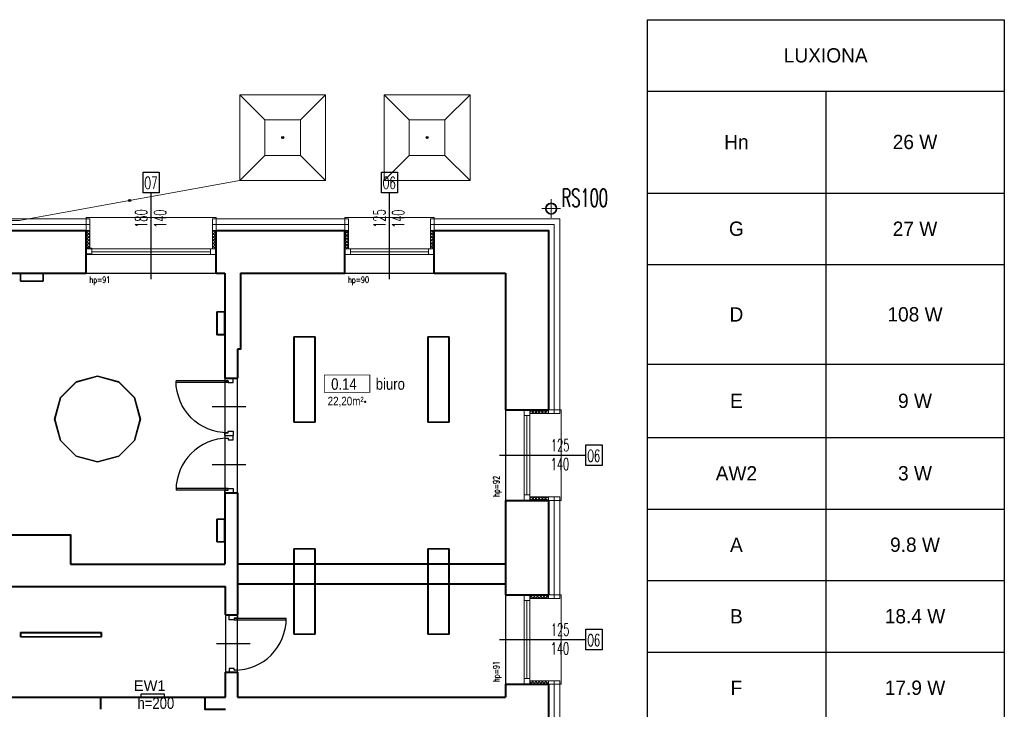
# Model space of a CAD drawing. Header units: millimetres. Extents: x -2616 to 3840, y -7331 to 10340.
# Tile 16 of 22: x 2462 to 3840, y 4811 to 5776. Entities that reach past the tile are written whole.
import ezdxf
from ezdxf.enums import TextEntityAlignment as Align

# ---------------------------------------------------------------- set-up
doc = ezdxf.new("R2010")
doc.units = ezdxf.units.MM
for name, color, linetype, lineweight in [('#Warnice UG$0$0A_KONSTR', 8, 'Continuous', 40), ('#Warnice UG$0$0A_OCIEPLENIE', 8, 'Continuous', 0), ('#Warnice UG$0$0A_OPISY POM', 8, 'Continuous', 9), ('#Warnice UG$0$0A_POMOCNICZE', 8, 'Continuous', 9), ('#Warnice UG$0$0A_STOLARKA', 8, 'Continuous', 9), ('#Warnice UG$0$A_WIDOK', 8, 'Continuous', 15)]:
    doc.layers.add(name, color=color, linetype=linetype, lineweight=lineweight)
for name, color, linetype in [('#Warnice UG$0$0A_OPISY OKIEN', 8, 'Continuous'), ('#Warnice UG$0$_a_drzwi', 8, 'Continuous'), ('#Warnice UG$0$Opisy', 8, 'Continuous'), ('DLX_BLD1_LUM', 5, 'Continuous'), ('LUXIONA', 5, 'Continuous'), ('PODKŁAD', 8, 'Continuous')]:
    doc.layers.add(name, color=color, linetype=linetype)
doc.layers.add('DLX_BLD1_LUMKEY', color=7, linetype='Continuous', true_color=0x969696)
doc.styles.add('#Warnice UG$0$1', font='simplex.shx', dxfattribs={"width": 0.6})
doc.styles.add('#Warnice UG$0$m1_romans', font='romans.shx', dxfattribs={"width": 0.8})
doc.styles.get("Standard").update_dxf_attribs({"font": 'arial.ttf'})
doc.styles.add('TableTextStyle', font='txt')
pattern_1 = [(45, (-100, -60), (-2.24506403, 2.24506403), []), (135, (-100, -60), (-2.24506403, -2.24506403), [])]

# ---------------------------------------------------------------- blocks, each defined once
blk = doc.blocks.new('#Warnice UG$0$A$C372b6b25')
at = {"layer": '#Warnice UG$0$_a_drzwi'}
for p, q in [((3.3, -4.4), (3.3, 63.9)), ((5.6, -4.4), (5.6, 63.9)), ((37, 16.7), (37, -27.8)), ((0, 0), (3.3, 0)), ((5.6, -11.1), (0, -11.1)), ((3.3, 0), (3.3, -4.4)), ((3.3, -4.4), (5.6, -4.4)), ((5.6, -4.4), (5.6, -11.1)), ((69.4, -4.4), (69.4, -11.1)), ((71.7, -4.4), (69.4, -4.4)), ((69.4, -11.1), (75, -11.1)), ((71.7, 0), (71.7, -4.4)), ((75, 0), (71.7, 0))]:
    blk.add_line(p, q, dxfattribs=at)
for points in [[(0, 0), (0, -11.1)], [(75, 0), (75, -11.1)]]:
    blk.add_lwpolyline(points, dxfattribs=at)
blk.add_arc((3.3, -4.4), 68.3, 0, 90, dxfattribs=at)
blk = doc.blocks.new('#Warnice UG')
at = {"layer": '#Warnice UG$0$0A_OCIEPLENIE', "transparency": 33554687}
h = blk.add_hatch(dxfattribs=at)
h.set_pattern_fill('ANSI37', color=256)
h.set_pattern_definition(pattern_1)
h.paths.add_polyline_path([(14296.6, 11709), (14301.6, 11709), (14301.6, 11735), (14296.6, 11735)])
h.paths.add_polyline_path([(14124.6, 11735), (14119.6, 11735), (14119.6, 11710), (14124.6, 11710)])
h = blk.add_hatch(dxfattribs=at)
h.set_pattern_fill('ANSI37', color=256)
h.set_pattern_definition(pattern_1)
h.paths.add_polyline_path([(14486.6, 11735), (14481.6, 11735), (14481.6, 11709), (14486.6, 11709)])
h.paths.add_polyline_path([(14606.6, 11735), (14601.6, 11735), (14601.6, 11709), (14606.6, 11709)])
h = blk.add_hatch(dxfattribs=at)
h.set_pattern_fill('ANSI37', color=256)
h.set_pattern_definition(pattern_1)
h.paths.add_polyline_path([(14766.6, 11479), (14766.6, 11484), (14740.6, 11484), (14740.6, 11479)])
h.paths.add_polyline_path([(14740.6, 11362), (14740.6, 11357), (14766.6, 11357), (14766.6, 11362)])
h = blk.add_hatch(dxfattribs=at)
h.set_pattern_fill('ANSI37', color=256)
h.set_pattern_definition(pattern_1)
h.paths.add_polyline_path([(14766.6, 11220), (14766.6, 11225), (14740.6, 11225), (14740.6, 11220)])
h.paths.add_polyline_path([(14740.6, 11105), (14740.6, 11100), (14766.6, 11100), (14766.6, 11105)])
at = {"layer": '#Warnice UG$0$0A_OPISY OKIEN', "transparency": 33554687}
h = blk.add_hatch(color=256, dxfattribs=at)
h.dxf.hatch_style = 1
h.paths.add_polyline_path([(14396.3, 11864.8, 1), (14393.3, 11864.8, 1)])
h = blk.add_hatch(color=256, dxfattribs=at)
h.dxf.hatch_style = 1
h.paths.add_polyline_path([(14598.4, 11864.8, 1), (14595.4, 11864.8, 1)])
h = blk.add_hatch(color=256, dxfattribs=at)
h.dxf.hatch_style = 1
h.paths.add_polyline_path([(14182, 11776.8, 1), (14179, 11776.8, 1)])
at = {"layer": '#Warnice UG$0$0A_KONSTR'}
for points in [[(13968.6, 11735), (14119.6, 11735)], [(14119.6, 11675), (14119.6, 11735)], [(14301.6, 11675), (14301.6, 11735)], [(14301.6, 11735), (14481.6, 11735)], [(14481.6, 11675), (14481.6, 11735)], [(14606.6, 11675), (14606.6, 11735)], [(14606.6, 11735), (14766.6, 11735), (14766.6, 11484)], [(13968.6, 11675), (14119.6, 11675)], [(14301.6, 11675), (14313.6, 11675)], [(14313.6, 11675), (14313.6, 11528)], [(14335.6, 11675), (14335.6, 11569), (14331.6, 11569)], [(14335.6, 11675), (14481.6, 11675)], [(14606.6, 11675), (14706.6, 11675)], [(14706.6, 11675), (14706.6, 11484)], [(14331.6, 11569), (14331.6, 11528)], [(14313.6, 11528), (14331.6, 11528)], [(14706.6, 11484), (14766.6, 11484)], [(14313.6, 11368), (14331.6, 11368)], [(14313.6, 11368), (14313.6, 11268)], [(14331.6, 11368), (14331.6, 11197)], [(14706.6, 11357), (14766.6, 11357)], [(14706.6, 11357), (14706.6, 11225)], [(14766.6, 11357), (14766.6, 11225)], [(13703.6, 11268), (13967.6, 11268), (13967.6, 11309), (14097.6, 11309), (14097.6, 11268)], [(14097.6, 11268), (14313.6, 11268)], [(13703.6, 11237), (14314.6, 11237)], [(14314.6, 11197), (14314.6, 11237)], [(14706.6, 11225), (14766.6, 11225)], [(14314.6, 11197), (14331.6, 11197)], [(14314.6, 11082), (14314.6, 11117)], [(14314.6, 11117), (14331.6, 11117)], [(14331.6, 11117), (14331.6, 11082)], [(14706.6, 11100), (14766.6, 11100)], [(14706.6, 11100), (14706.6, 11082)], [(14766.6, 11100), (14766.6, 10961)], [(13996.6, 11082), (14139.6, 11082)], [(14139.6, 11082), (14139.6, 11065)], [(14285.6, 11082), (14314.6, 11082)], [(14285.6, 11082), (14285.6, 11065), (14314.6, 11065)], [(14331.6, 11082), (14706.6, 11082)]]:
    blk.add_lwpolyline(points, dxfattribs=at)
at = {"layer": '#Warnice UG$0$0A_KONSTR', "ltscale": 50}
for points in [[(14706.6, 11268), (14331.6, 11268)], [(14706.6, 11240), (14331.6, 11240)], [(14139.6, 11082), (14285.6, 11082)]]:
    blk.add_lwpolyline(points, dxfattribs=at)
at = {"layer": '#Warnice UG$0$0A_KONSTR'}
blk.add_point((14510, 11495.1), dxfattribs=at)
at = {"layer": '#Warnice UG$0$0A_OCIEPLENIE'}
for points in [[(13968.6, 11735), (13963.6, 11735), (13963.6, 11751), (14124.6, 11751), (14124.6, 11735), (14119.6, 11735)], [(14301.6, 11735), (14296.6, 11735), (14296.6, 11751), (14486.6, 11751), (14486.6, 11735), (14481.6, 11735)], [(14606.6, 11735), (14601.6, 11735), (14601.6, 11751), (14782.6, 11751), (14782.6, 11479), (14766.6, 11479), (14766.6, 11484)], [(14124.6, 11735), (14124.6, 11710)], [(14296.6, 11735), (14296.6, 11709)], [(14486.6, 11735), (14486.6, 11709)], [(14601.6, 11735), (14601.6, 11709)], [(14766.6, 11479), (14740.6, 11479)], [(14766.6, 11362), (14740.6, 11362)], [(14766.6, 11357), (14766.6, 11362), (14782.6, 11362), (14782.6, 11220), (14766.6, 11220), (14766.6, 11225)], [(14766.6, 11220), (14740.6, 11220)], [(14766.6, 11105), (14740.6, 11105)]]:
    blk.add_lwpolyline(points, dxfattribs=at)
at = {"layer": '#Warnice UG$0$0A_OCIEPLENIE', "ltscale": 0.75}
for points in [[(13963.6, 11743), (14124.6, 11743)], [(14296.6, 11743), (14486.6, 11743)], [(14601.6, 11743), (14774.6, 11743), (14774.6, 11479)], [(14774.6, 11362), (14774.6, 11220)], [(14774.6, 10956), (14774.6, 11105)]]:
    blk.add_lwpolyline(points, dxfattribs=at)
at = {"layer": '#Warnice UG$0$0A_OCIEPLENIE'}
blk.add_lwpolyline([(14766.6, 11100), (14766.6, 11105), (14782.6, 11105), (14782.6, 10956), (14766.6, 10956), (14766.6, 10961)], close=True, dxfattribs=at)
at = {"layer": '#Warnice UG$0$0A_OPISY OKIEN'}
for centre in [(14394.8, 11864.8), (14596.9, 11864.8), (14180.5, 11776.8)]:
    blk.add_circle(centre, 1.5, dxfattribs=at)
at = {"layer": '#Warnice UG$0$0A_OPISY POM', "const_width": 1}
blk.add_lwpolyline([(14452.9, 11532.8), (14516.7, 11532.8), (14516.7, 11508.6), (14452.9, 11508.6)], close=True, dxfattribs=at)
at = {"layer": '#Warnice UG$0$0A_POMOCNICZE', "ltscale": 3}
for points in [[(14334.8, 11804.8), (14334.8, 11924.8), (14454.8, 11924.8), (14454.8, 11804.8), (14334.8, 11804.8), (14369.8, 11839.8)], [(14369.8, 11889.8), (14334.8, 11924.8)], [(14419.8, 11889.8), (14454.8, 11924.8)], [(14536.9, 11804.8), (14536.9, 11924.8), (14656.9, 11924.8), (14656.9, 11804.8), (14536.9, 11804.8), (14571.9, 11839.8)], [(14571.9, 11889.8), (14536.9, 11924.8)], [(14621.9, 11889.8), (14656.9, 11924.8)], [(14393.7, 11863.7), (14395.8, 11865.9)], [(14395.8, 11863.7), (14393.7, 11865.9)], [(14595.8, 11863.7), (14597.9, 11865.9)], [(14597.9, 11863.7), (14595.8, 11865.9)], [(14454.8, 11804.8), (14419.8, 11839.8)], [(14656.9, 11804.8), (14621.9, 11839.8)], [(14179.4, 11775.8), (14181.5, 11777.9)], [(14181.5, 11775.8), (14179.4, 11777.9)]]:
    blk.add_lwpolyline(points, dxfattribs=at)
for points in [[(14369.8, 11889.8), (14419.8, 11889.8), (14419.8, 11839.8), (14369.8, 11839.8)], [(14571.9, 11889.8), (14621.9, 11889.8), (14621.9, 11839.8), (14571.9, 11839.8)]]:
    blk.add_lwpolyline(points, close=True, dxfattribs=at)
at = {"layer": '#Warnice UG$0$0A_POMOCNICZE', "ltscale": 50, "const_width": 1}
blk.add_lwpolyline([(14334.8, 11804.8), (14026.2, 11748.8), (13448.1, 11748.8)], dxfattribs=at)
at = {"layer": '#Warnice UG$0$0A_STOLARKA'}
for p, q in [((14119.6, 11709), (14301.6, 11709)), ((14119.6, 11701), (14301.6, 11701)), ((14127.6, 11705), (14293.6, 11705)), ((14481.6, 11709), (14606.6, 11709)), ((14481.6, 11701), (14606.6, 11701)), ((14489.6, 11705), (14598.6, 11705)), ((14732.6, 11484), (14732.6, 11357)), ((14740.6, 11484), (14740.6, 11357)), ((14736.6, 11476), (14736.6, 11365)), ((14732.6, 11225), (14732.6, 11100)), ((14740.6, 11225), (14740.6, 11100)), ((14736.6, 11217), (14736.6, 11108))]:
    blk.add_line(p, q, dxfattribs=at)
for points in [[(14301.6, 11753), (14119.6, 11753), (14119.6, 11675), (14301.6, 11675)], [(14606.6, 11753), (14481.6, 11753), (14481.6, 11675), (14606.6, 11675)], [(14127.6, 11702), (14127.6, 11710), (14119.6, 11710), (14119.6, 11702)], [(14127.6, 11701), (14127.6, 11709), (14119.6, 11709), (14119.6, 11701)], [(14301.6, 11701), (14301.6, 11709), (14293.6, 11709), (14293.6, 11701)], [(14301.6, 11701), (14301.6, 11709), (14293.6, 11709), (14293.6, 11701)], [(14489.6, 11701), (14489.6, 11709), (14481.6, 11709), (14481.6, 11701)], [(14606.6, 11701), (14606.6, 11709), (14598.6, 11709), (14598.6, 11701)], [(14784.6, 11357), (14784.6, 11484), (14706.6, 11484), (14706.6, 11357)], [(14732.6, 11476), (14740.6, 11476), (14740.6, 11484), (14732.6, 11484)], [(14732.6, 11357), (14740.6, 11357), (14740.6, 11365), (14732.6, 11365)], [(14784.6, 11100), (14784.6, 11225), (14706.6, 11225), (14706.6, 11100)], [(14732.6, 11217), (14740.6, 11217), (14740.6, 11225), (14732.6, 11225)], [(14732.6, 11100), (14740.6, 11100), (14740.6, 11108), (14732.6, 11108)]]:
    blk.add_lwpolyline(points, close=True, dxfattribs=at)
at = {"layer": '#Warnice UG$0$A_WIDOK', "ltscale": 10}
for points in [[(14770.5, 11752.4), (14770.5, 11778.4)], [(14783.5, 11765.4), (14757.5, 11765.4)]]:
    blk.add_lwpolyline(points, dxfattribs=at)
at = {"layer": '#Warnice UG$0$A_WIDOK'}
blk.add_circle((14770.5, 11765.4), 8, dxfattribs=at)
at = {"layer": '#Warnice UG$0$A_WIDOK', "ltscale": 10}
blk.add_circle((14770.5, 11765.4), 7, dxfattribs=at)
at = {"layer": '#Warnice UG$0$Opisy'}
for p, q in [((14210.6, 11666.8), (14210.6, 11787.6)), ((14544.1, 11666.8), (14544.1, 11787.6)), ((14698.4, 11420.5), (14819.2, 11420.5)), ((14698.4, 11162.5), (14819.2, 11162.5))]:
    blk.add_line(p, q, dxfattribs=at)
for points in [[(14199.3, 11787.6), (14199.3, 11816.5), (14221.9, 11816.5), (14221.9, 11787.6)], [(14532.8, 11787.6), (14532.8, 11816.5), (14555.4, 11816.5), (14555.4, 11787.6)], [(14819.2, 11406), (14819.2, 11434.9), (14841.8, 11434.9), (14841.8, 11406)], [(14819.2, 11148), (14819.2, 11176.9), (14841.8, 11176.9), (14841.8, 11148)]]:
    blk.add_lwpolyline(points, close=True, dxfattribs=at)
at = {"layer": 'Defpoints'}
for points in [[(13473.6, 11675), (14313.6, 11675), (14313.6, 11268), (14097.6, 11268), (14097.6, 11309), (13967.6, 11309), (13967.6, 11268), (13473.6, 11268)], [(14335.6, 11675), (14706.6, 11675), (14706.6, 11082), (14331.6, 11082), (14331.6, 11569), (14335.6, 11569)], [(12457.6, 11237), (14314.6, 11237), (14314.6, 11082), (12457.6, 11082)]]:
    blk.add_lwpolyline(points, close=True, dxfattribs=at)
at = {"layer": '#Warnice UG$0$_a_drzwi', "yscale": 1.066666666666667, "zscale": 1.066666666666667}
for p, xscale, rotation in [((14313.6, 11528), -1.066666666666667, 89.99999960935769), ((14313.6, 11368), 1.066666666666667, 90.00000039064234), ((14331.6, 11196), 1.066666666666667, 269.9999999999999)]:
    blk.add_blockref('#Warnice UG$0$A$C372b6b25', p, dxfattribs=dict(at, xscale=xscale, rotation=rotation))
at = {"layer": '#Warnice UG$0$0A_OPISY POM', "attachment_point": 9, "line_spacing_factor": 0.8, "style": '#Warnice UG$0$m1_romans'}
for s, insert, char_height, width in [('{\\fArial Narrow|b0|i0|c238|p34;\\W1;0.14}', (14498.3, 11511.8), 16, 375.3), ('\\pxql;{\\fArial Narrow|b0|i0|c238|p34;\\W1;biuro}', (14900.3, 11511.8), 16, 375.3), ('\\pxql;{\\fArial Narrow|b0|i0|c238|p34;\\W1;22,20m²}', (14554.5, 11487.9), 12, 96.864), ('\\pxql;{\\fArial Narrow|b0|i0|c238|p34;\\W1;h=200}', (14288.3, 11065.4), 16, 96.864)]:
    blk.add_mtext(s, dxfattribs=dict(at, insert=insert, char_height=char_height, width=width))
at = {"layer": '#Warnice UG$0$A_WIDOK', "insert": (14817.6, 11780.6), "char_height": 25, "width": 158.627, "attachment_point": 5, "rotation": 0, "style": '#Warnice UG$0$1'}
blk.add_mtext('RS100', dxfattribs=at)
at = {"layer": '#Warnice UG$0$Opisy', "char_height": 16.8, "width": 158.627, "attachment_point": 5, "style": '#Warnice UG$0$1'}
for s, insert in [('O7', (14210.2, 11801.3)), ('O6', (14543.7, 11801.3)), ('125', (14783.1, 11434.4)), ('O6', (14830.1, 11419.7)), ('140', (14782.8, 11408)), ('125', (14783.1, 11176.4)), ('O6', (14830.1, 11161.7)), ('140', (14782.8, 11150))]:
    blk.add_mtext(s, dxfattribs=dict(at, insert=insert))
at = {"layer": '#Warnice UG$0$Opisy', "char_height": 16.8, "width": 158.627, "attachment_point": 5, "rotation": 90, "style": '#Warnice UG$0$1'}
for s, insert in [('180', (14196.6, 11751.5)), ('140', (14223, 11751.2)), ('125', (14530.1, 11751.5)), ('140', (14556.5, 11751.2))]:
    blk.add_mtext(s, dxfattribs=dict(at, insert=insert))
at = {"layer": '#Warnice UG$0$Opisy', "char_height": 9, "width": 158.627, "attachment_point": 5, "line_spacing_factor": 0.7, "style": '#Warnice UG$0$1'}
for s, insert in [('\\pxqr;hp=91', (14074.2, 11664.4)), ('\\pxqr;hp=90', (14436.2, 11664.4))]:
    blk.add_mtext(s, dxfattribs=dict(at, insert=insert))
at = {"layer": '#Warnice UG$0$Opisy', "char_height": 9, "width": 158.627, "attachment_point": 5, "rotation": 90, "line_spacing_factor": 0.7, "style": '#Warnice UG$0$1'}
for s, insert in [('\\pxqr;hp=92', (14695.2, 11312.2)), ('\\pxqr;hp=91', (14695.2, 11053.2))]:
    blk.add_mtext(s, dxfattribs=dict(at, insert=insert))
blk = doc.blocks.new('Ewakuacyjna Jednostronna')
at = {"layer": 'LUXIONA'}
blk.add_lwpolyline([(160, 0), (-160, 0), (-160, 50), (160, 50)], close=True, dxfattribs=at)
blk.add_attdef('OZNACZENIE', text='', height=146, dxfattribs=at).set_placement((-40, 92), align=Align.CENTER)
blk = doc.blocks.new('*T429')
at = {"layer": 'DLX_BLD1_LUMKEY', "color": 0, "linetype": 'ByBlock', "lineweight": -2}
for p, q in [((0, 0), (500, 0)), ((0, 0), (0, -1521.1)), ((500, 0), (500, -1521.1)), ((0, -100), (500, -100)), ((250, -100), (250, -1521.1)), ((0, -242.5), (500, -242.5)), ((0, -342.5), (500, -342.5)), ((0, -482.1), (500, -482.1)), ((0, -584.6), (500, -584.6)), ((0, -684.6), (500, -684.6)), ((0, -784.6), (500, -784.6)), ((0, -884.6), (500, -884.6)), ((0, -984.6), (500, -984.6)), ((0, -1084.6), (500, -1084.6)), ((0, -1193.7), (500, -1193.7)), ((0, -1302.9), (500, -1302.9)), ((0, -1412), (500, -1412)), ((0, -1521.1), (500, -1521.1))]:
    blk.add_line(p, q, dxfattribs=at)
at = {"layer": 'DLX_BLD1_LUMKEY', "color": 0, "char_height": 20, "attachment_point": 5, "style": 'TableTextStyle'}
for s, insert, width in [('LUXIONA', (250, -50), 488), ('Hn', (125, -171.2), 238), ('26 W', (375, -171.2), 238), ('G', (125, -292.5), 238), ('27 W', (375, -292.5), 238), ('108 W', (375, -412.3), 238), ('D', (125, -412.3), 238), ('E', (125, -533.3), 238), ('9 W', (375, -533.3), 238), ('AW2', (125, -634.6), 238), ('3 W', (375, -634.6), 238), ('A', (125, -734.6), 238), ('9.8 W', (375, -734.6), 238), ('B', (125, -834.6), 238), ('18.4 W', (375, -834.6), 238), ('F', (125, -934.6), 238), ('17.9 W', (375, -934.6), 238), ('AW1', (125, -1034.6), 238), ('3 W', (375, -1034.6), 238), ('C1', (125, -1139.1), 238), ('11.4 W', (375, -1139.1), 238), ('C2', (125, -1248.3), 238), ('15.8 W', (375, -1248.3), 238), ('C3', (125, -1357.4), 238), ('26.7 W', (375, -1357.4), 238), ('AW3', (125, -1466.6), 238), ('3 W', (375, -1466.6), 238)]:
    blk.add_mtext(s, dxfattribs=dict(at, insert=insert, width=width))

msp = doc.modelspace()

# ---------------------------------------------------------------- linework, layer by layer
at = {"layer": 'DLX_BLD1_LUM'}
for points in [[(2462.9, 5421, 0), (2494.9, 5421.1, 0)], [(2494.9, 5421.1, 0), (2462.9, 5421, 0)], [(2462.9, 5421, 0), (2494.9, 5421.1, 0)], [(2494.9, 5421.1, 0), (2462.9, 5421, 0)], [(2462.9, 5410, 0), (2462.9, 5421, 0)], [(2462.9, 5410, 0), (2462.9, 5421, 0)], [(2462.9, 5421, 0), (2462.9, 5421, 0)], [(2462.9, 5421, 0), (2462.9, 5410, 0)], [(2462.9, 5421, 0), (2462.9, 5410, 0)], [(2462.9, 5421, 0), (2462.9, 5421, 0)], [(2494.6, 5420.9, 0), (2463.1, 5420.8, 0)], [(2463.1, 5420.8, 0), (2494.6, 5420.9, 0)], [(2494.6, 5420.9, 0), (2463.1, 5420.8, 0)], [(2463.1, 5420.8, 0), (2494.6, 5420.9, 0)], [(2463.1, 5420.8, 0), (2463.2, 5410.3, 0)], [(2463.2, 5410.3, 0), (2463.1, 5420.8, 0)], [(2463.1, 5420.8, 0), (2463.2, 5410.3, 0)], [(2463.2, 5410.3, 0), (2463.1, 5420.8, 0)], [(2494.7, 5410.4, 0), (2494.6, 5420.9, 0)], [(2494.6, 5420.9, 0), (2494.7, 5410.4, 0)], [(2494.7, 5410.4, 0), (2494.6, 5420.9, 0)], [(2494.6, 5420.9, 0), (2494.7, 5410.4, 0)], [(2494.9, 5421.1, 0), (2494.9, 5410.1, 0)], [(2494.9, 5410.1, 0), (2494.9, 5421.1, 0)], [(2494.9, 5410.1, 0), (2494.9, 5421.1, 0)], [(2494.9, 5421.1, 0), (2494.9, 5421.1, 0)], [(2494.9, 5421.1, 0), (2494.9, 5410.1, 0)], [(2494.9, 5421.1, 0), (2494.9, 5421.1, 0)], [(2494.9, 5410.1, 0), (2462.9, 5410, 0)], [(2462.9, 5410, 0), (2494.9, 5410.1, 0)], [(2494.9, 5410.1, 0), (2462.9, 5410, 0)], [(2462.9, 5410, 0), (2494.9, 5410.1, 0)], [(2462.9, 5410, 0), (2462.9, 5410, 0)], [(2462.9, 5410, 0), (2462.9, 5410, 0)], [(2463.2, 5410.3, 0), (2494.7, 5410.4, 0)], [(2494.7, 5410.4, 0), (2463.2, 5410.3, 0)], [(2463.2, 5410.3, 0), (2494.7, 5410.4, 0)], [(2494.7, 5410.4, 0), (2463.2, 5410.3, 0)], [(2494.9, 5410.1, 0), (2494.9, 5410.1, 0)], [(2494.9, 5410.1, 0), (2494.9, 5410.1, 0)], [(2737.9, 5335.2, 0), (2737.9, 5367.2, 0)], [(2737.9, 5367.2, 0), (2748.9, 5367.2, 0)], [(2737.9, 5367.2, 0), (2737.9, 5367.2, 0)], [(2737.9, 5367.2, 0), (2748.9, 5367.2, 0)], [(2748.9, 5367.2, 0), (2737.9, 5367.2, 0)], [(2737.9, 5367.2, 0), (2737.9, 5335.2, 0)], [(2748.9, 5367.2, 0), (2737.9, 5367.2, 0)], [(2737.9, 5335.2, 0), (2737.9, 5367.2, 0)], [(2737.9, 5367.2, 0), (2737.9, 5367.2, 0)], [(2737.9, 5367.2, 0), (2737.9, 5335.2, 0)], [(2748.6, 5367, 0), (2738.1, 5367, 0)], [(2738.1, 5367, 0), (2738.1, 5335.5, 0)], [(2738.1, 5335.5, 0), (2738.1, 5367, 0)], [(2738.1, 5367, 0), (2748.6, 5367, 0)], [(2748.6, 5367, 0), (2738.1, 5367, 0)], [(2738.1, 5367, 0), (2738.1, 5335.5, 0)], [(2738.1, 5335.5, 0), (2738.1, 5367, 0)], [(2738.1, 5367, 0), (2748.6, 5367, 0)], [(2748.6, 5335.5, 0), (2748.6, 5367, 0)], [(2748.6, 5367, 0), (2748.6, 5335.5, 0)], [(2748.6, 5335.5, 0), (2748.6, 5367, 0)], [(2748.6, 5367, 0), (2748.6, 5335.5, 0)], [(2748.9, 5367.2, 0), (2748.9, 5335.2, 0)], [(2748.9, 5367.2, 0), (2748.9, 5367.2, 0)], [(2748.9, 5335.2, 0), (2748.9, 5367.2, 0)], [(2748.9, 5367.2, 0), (2748.9, 5367.2, 0)], [(2748.9, 5367.2, 0), (2748.9, 5335.2, 0)], [(2748.9, 5335.2, 0), (2748.9, 5367.2, 0)], [(2748.9, 5335.2, 0), (2737.9, 5335.2, 0)], [(2737.9, 5335.2, 0), (2748.9, 5335.2, 0)], [(2737.9, 5335.2, 0), (2737.9, 5335.2, 0)], [(2737.9, 5335.2, 0), (2748.9, 5335.2, 0)], [(2748.9, 5335.2, 0), (2737.9, 5335.2, 0)], [(2737.9, 5335.2, 0), (2737.9, 5335.2, 0)], [(2738.1, 5335.5, 0), (2748.6, 5335.5, 0)], [(2748.6, 5335.5, 0), (2738.1, 5335.5, 0)], [(2738.1, 5335.5, 0), (2748.6, 5335.5, 0)], [(2748.6, 5335.5, 0), (2738.1, 5335.5, 0)], [(2748.9, 5335.2, 0), (2748.9, 5335.2, 0)], [(2748.9, 5335.2, 0), (2748.9, 5335.2, 0)], [(2845.8, 5212.7, 0), (2845.8, 5332.3, 0)], [(2845.8, 5332.3, 0), (2845.8, 5332.3, 0)], [(2845.8, 5332.3, 0), (2845.8, 5212.7, 0)], [(2845.8, 5332.3, 0), (2875.4, 5332.3, 0)], [(2875.4, 5332.3, 0), (2845.8, 5332.3, 0)], [(2845.8, 5332.3, 0), (2845.8, 5332.3, 0)], [(2845.8, 5332.3, 0), (2845.8, 5212.7, 0)], [(2875.4, 5332.3, 0), (2845.8, 5332.3, 0)], [(2845.8, 5212.7, 0), (2845.8, 5332.3, 0)], [(2845.8, 5332.3, 0), (2875.4, 5332.3, 0)], [(2846.1, 5332.1, 0), (2846.1, 5213, 0)], [(2875.2, 5332.1, 0), (2846.1, 5332.1, 0)], [(2846.1, 5213, 0), (2846.1, 5332.1, 0)], [(2846.1, 5332.1, 0), (2875.2, 5332.1, 0)], [(2875.2, 5213, 0), (2875.2, 5332.1, 0)], [(2875.2, 5332.1, 0), (2875.2, 5213, 0)], [(2875.4, 5332.3, 0), (2875.4, 5212.7, 0)], [(2875.4, 5212.7, 0), (2875.4, 5332.3, 0)], [(2875.4, 5332.3, 0), (2875.4, 5332.3, 0)], [(2875.4, 5332.3, 0), (2875.4, 5332.3, 0)], [(2875.4, 5212.7, 0), (2875.4, 5332.3, 0)], [(2875.4, 5332.3, 0), (2875.4, 5212.7, 0)], [(3033.3, 5212.7, 0), (3033.3, 5332.3, 0)], [(3033.3, 5332.3, 0), (3033.3, 5332.3, 0)], [(3033.3, 5332.3, 0), (3033.3, 5212.7, 0)], [(3033.3, 5332.3, 0), (3062.9, 5332.3, 0)], [(3062.9, 5332.3, 0), (3033.3, 5332.3, 0)], [(3033.3, 5332.3, 0), (3033.3, 5332.3, 0)], [(3033.3, 5332.3, 0), (3033.3, 5212.7, 0)], [(3062.9, 5332.3, 0), (3033.3, 5332.3, 0)], [(3033.3, 5212.7, 0), (3033.3, 5332.3, 0)], [(3033.3, 5332.3, 0), (3062.9, 5332.3, 0)], [(3033.6, 5332.1, 0), (3033.6, 5213, 0)], [(3062.7, 5332.1, 0), (3033.6, 5332.1, 0)], [(3033.6, 5213, 0), (3033.6, 5332.1, 0)], [(3033.6, 5332.1, 0), (3062.7, 5332.1, 0)], [(3062.7, 5213, 0), (3062.7, 5332.1, 0)], [(3062.7, 5332.1, 0), (3062.7, 5213, 0)], [(3062.9, 5332.3, 0), (3062.9, 5212.7, 0)], [(3062.9, 5212.7, 0), (3062.9, 5332.3, 0)], [(3062.9, 5332.3, 0), (3062.9, 5332.3, 0)], [(3062.9, 5332.3, 0), (3062.9, 5332.3, 0)], [(3062.9, 5212.7, 0), (3062.9, 5332.3, 0)], [(3062.9, 5332.3, 0), (3062.9, 5212.7, 0)], [(2540.8, 5269.2, 0), (2518.9, 5247.3, 0)], [(2518.9, 5247.3, 0), (2540.8, 5269.2, 0)], [(2518.9, 5247.3, 0), (2540.8, 5269.2, 0)], [(2540.8, 5269.2, 0), (2518.9, 5247.3, 0)], [(2540.9, 5269, 0), (2519.1, 5247.1, 0)], [(2519.1, 5247.1, 0), (2540.9, 5269, 0)], [(2570.8, 5277.3, 0), (2540.8, 5269.2, 0)], [(2540.8, 5269.2, 0), (2570.8, 5277.3, 0)], [(2540.8, 5269.2, 0), (2570.8, 5277.3, 0)], [(2570.8, 5277.3, 0), (2540.8, 5269.2, 0)], [(2540.8, 5269.2, 0), (2540.8, 5269.2, 0)], [(2540.8, 5269.2, 0), (2540.8, 5269.2, 0)], [(2570.8, 5277, 0), (2540.9, 5269, 0)], [(2540.9, 5269, 0), (2570.8, 5277, 0)], [(2600.8, 5269.2, 0), (2570.8, 5277.3, 0)], [(2570.8, 5277.3, 0), (2570.8, 5277.3, 0)], [(2570.8, 5277.3, 0), (2600.8, 5269.2, 0)], [(2570.8, 5277.3, 0), (2570.8, 5277.3, 0)], [(2570.8, 5277.3, 0), (2600.8, 5269.2, 0)], [(2600.8, 5269.2, 0), (2570.8, 5277.3, 0)], [(2600.7, 5269, 0), (2570.8, 5277, 0)], [(2570.8, 5277, 0), (2600.7, 5269, 0)], [(2622.6, 5247.1, 0), (2600.7, 5269, 0)], [(2600.7, 5269, 0), (2622.6, 5247.1, 0)], [(2622.8, 5247.3, 0), (2600.8, 5269.2, 0)], [(2600.8, 5269.2, 0), (2600.8, 5269.2, 0)], [(2600.8, 5269.2, 0), (2622.8, 5247.3, 0)], [(2600.8, 5269.2, 0), (2600.8, 5269.2, 0)], [(2600.8, 5269.2, 0), (2622.8, 5247.3, 0)], [(2622.8, 5247.3, 0), (2600.8, 5269.2, 0)], [(2518.9, 5247.3, 0), (2510.8, 5217.3, 0)], [(2510.8, 5217.3, 0), (2518.9, 5247.3, 0)], [(2510.8, 5217.3, 0), (2518.9, 5247.3, 0)], [(2518.9, 5247.3, 0), (2510.8, 5217.3, 0)], [(2519.1, 5247.1, 0), (2511.1, 5217.3, 0)], [(2511.1, 5217.3, 0), (2519.1, 5247.1, 0)], [(2518.9, 5247.3, 0), (2518.9, 5247.3, 0)], [(2518.9, 5247.3, 0), (2518.9, 5247.3, 0)], [(2630.6, 5217.3, 0), (2622.6, 5247.1, 0)], [(2622.6, 5247.1, 0), (2630.6, 5217.3, 0)], [(2630.8, 5217.3, 0), (2622.8, 5247.3, 0)], [(2622.8, 5247.3, 0), (2622.8, 5247.3, 0)], [(2622.8, 5247.3, 0), (2630.8, 5217.3, 0)], [(2622.8, 5247.3, 0), (2622.8, 5247.3, 0)], [(2622.8, 5247.3, 0), (2630.8, 5217.3, 0)], [(2630.8, 5217.3, 0), (2622.8, 5247.3, 0)], [(2510.8, 5217.3, 0), (2510.8, 5217.3, 0)], [(2510.8, 5217.3, 0), (2518.9, 5187.3, 0)], [(2518.9, 5187.3, 0), (2510.8, 5217.3, 0)], [(2510.8, 5217.3, 0), (2510.8, 5217.3, 0)], [(2518.9, 5187.3, 0), (2510.8, 5217.3, 0)], [(2510.8, 5217.3, 0), (2518.9, 5187.3, 0)], [(2511.1, 5217.3, 0), (2519.1, 5187.4, 0)], [(2519.1, 5187.4, 0), (2511.1, 5217.3, 0)], [(2622.6, 5187.4, 0), (2630.6, 5217.3, 0)], [(2630.6, 5217.3, 0), (2622.6, 5187.4, 0)], [(2622.8, 5187.3, 0), (2630.8, 5217.3, 0)], [(2630.8, 5217.3, 0), (2622.8, 5187.3, 0)], [(2630.8, 5217.3, 0), (2622.8, 5187.3, 0)], [(2622.8, 5187.3, 0), (2630.8, 5217.3, 0)], [(2630.8, 5217.3, 0), (2630.8, 5217.3, 0)], [(2630.8, 5217.3, 0), (2630.8, 5217.3, 0)], [(2875.4, 5212.7, 0), (2845.8, 5212.7, 0)], [(2845.8, 5212.7, 0), (2845.8, 5212.7, 0)], [(2845.8, 5212.7, 0), (2875.4, 5212.7, 0)], [(2845.8, 5212.7, 0), (2845.8, 5212.7, 0)], [(2845.8, 5212.7, 0), (2875.4, 5212.7, 0)], [(2875.4, 5212.7, 0), (2845.8, 5212.7, 0)], [(2846.1, 5213, 0), (2875.2, 5213, 0)], [(2875.2, 5213, 0), (2846.1, 5213, 0)], [(2875.4, 5212.7, 0), (2875.4, 5212.7, 0)], [(2875.4, 5212.7, 0), (2875.4, 5212.7, 0)], [(3062.9, 5212.7, 0), (3033.3, 5212.7, 0)], [(3033.3, 5212.7, 0), (3033.3, 5212.7, 0)], [(3033.3, 5212.7, 0), (3062.9, 5212.7, 0)], [(3033.3, 5212.7, 0), (3033.3, 5212.7, 0)], [(3033.3, 5212.7, 0), (3062.9, 5212.7, 0)], [(3062.9, 5212.7, 0), (3033.3, 5212.7, 0)], [(3033.6, 5213, 0), (3062.7, 5213, 0)], [(3062.7, 5213, 0), (3033.6, 5213, 0)], [(3062.9, 5212.7, 0), (3062.9, 5212.7, 0)], [(3062.9, 5212.7, 0), (3062.9, 5212.7, 0)], [(2518.9, 5187.3, 0), (2518.9, 5187.3, 0)], [(2518.9, 5187.3, 0), (2540.8, 5165.3, 0)], [(2540.8, 5165.3, 0), (2518.9, 5187.3, 0)], [(2518.9, 5187.3, 0), (2518.9, 5187.3, 0)], [(2540.8, 5165.3, 0), (2518.9, 5187.3, 0)], [(2518.9, 5187.3, 0), (2540.8, 5165.3, 0)], [(2519.1, 5187.4, 0), (2540.9, 5165.5, 0)], [(2540.9, 5165.5, 0), (2519.1, 5187.4, 0)], [(2600.7, 5165.5, 0), (2622.6, 5187.4, 0)], [(2622.6, 5187.4, 0), (2600.7, 5165.5, 0)], [(2600.8, 5165.3, 0), (2622.8, 5187.3, 0)], [(2622.8, 5187.3, 0), (2600.8, 5165.3, 0)], [(2622.8, 5187.3, 0), (2600.8, 5165.3, 0)], [(2600.8, 5165.3, 0), (2622.8, 5187.3, 0)], [(2622.8, 5187.3, 0), (2622.8, 5187.3, 0)], [(2622.8, 5187.3, 0), (2622.8, 5187.3, 0)], [(2540.8, 5165.3, 0), (2540.8, 5165.3, 0)], [(2540.8, 5165.3, 0), (2570.8, 5157.3, 0)], [(2570.8, 5157.3, 0), (2540.8, 5165.3, 0)], [(2540.8, 5165.3, 0), (2540.8, 5165.3, 0)], [(2570.8, 5157.3, 0), (2540.8, 5165.3, 0)], [(2540.8, 5165.3, 0), (2570.8, 5157.3, 0)], [(2540.9, 5165.5, 0), (2570.8, 5157.5, 0)], [(2570.8, 5157.5, 0), (2540.9, 5165.5, 0)], [(2570.8, 5157.5, 0), (2600.7, 5165.5, 0)], [(2600.7, 5165.5, 0), (2570.8, 5157.5, 0)], [(2570.8, 5157.3, 0), (2600.8, 5165.3, 0)], [(2600.8, 5165.3, 0), (2570.8, 5157.3, 0)], [(2600.8, 5165.3, 0), (2570.8, 5157.3, 0)], [(2570.8, 5157.3, 0), (2600.8, 5165.3, 0)], [(2570.8, 5157.3, 0), (2570.8, 5157.3, 0)], [(2570.8, 5157.3, 0), (2570.8, 5157.3, 0)], [(2600.8, 5165.3, 0), (2600.8, 5165.3, 0)], [(2600.8, 5165.3, 0), (2600.8, 5165.3, 0)], [(2737.9, 5045.3, 0), (2737.9, 5077.3, 0)], [(2737.9, 5077.3, 0), (2748.9, 5077.3, 0)], [(2737.9, 5077.3, 0), (2737.9, 5077.3, 0)], [(2737.9, 5077.3, 0), (2748.9, 5077.3, 0)], [(2748.9, 5077.3, 0), (2737.9, 5077.3, 0)], [(2737.9, 5077.3, 0), (2737.9, 5045.3, 0)], [(2748.9, 5077.3, 0), (2737.9, 5077.3, 0)], [(2737.9, 5045.3, 0), (2737.9, 5077.3, 0)], [(2737.9, 5077.3, 0), (2737.9, 5077.3, 0)], [(2737.9, 5077.3, 0), (2737.9, 5045.3, 0)], [(2748.6, 5077, 0), (2738.1, 5077, 0)], [(2738.1, 5077, 0), (2738.1, 5045.5, 0)], [(2738.1, 5045.5, 0), (2738.1, 5077, 0)], [(2738.1, 5077, 0), (2748.6, 5077, 0)], [(2748.6, 5077, 0), (2738.1, 5077, 0)], [(2738.1, 5077, 0), (2738.1, 5045.5, 0)], [(2738.1, 5045.5, 0), (2738.1, 5077, 0)], [(2738.1, 5077, 0), (2748.6, 5077, 0)], [(2748.6, 5045.5, 0), (2748.6, 5077, 0)], [(2748.6, 5077, 0), (2748.6, 5045.5, 0)], [(2748.6, 5045.5, 0), (2748.6, 5077, 0)], [(2748.6, 5077, 0), (2748.6, 5045.5, 0)], [(2748.9, 5077.3, 0), (2748.9, 5045.3, 0)], [(2748.9, 5077.3, 0), (2748.9, 5077.3, 0)], [(2748.9, 5045.3, 0), (2748.9, 5077.3, 0)], [(2748.9, 5077.3, 0), (2748.9, 5077.3, 0)], [(2748.9, 5077.3, 0), (2748.9, 5045.3, 0)], [(2748.9, 5045.3, 0), (2748.9, 5077.3, 0)], [(2748.9, 5045.3, 0), (2737.9, 5045.3, 0)], [(2737.9, 5045.3, 0), (2748.9, 5045.3, 0)], [(2737.9, 5045.3, 0), (2737.9, 5045.3, 0)], [(2737.9, 5045.3, 0), (2748.9, 5045.3, 0)], [(2748.9, 5045.3, 0), (2737.9, 5045.3, 0)], [(2737.9, 5045.3, 0), (2737.9, 5045.3, 0)], [(2738.1, 5045.5, 0), (2748.6, 5045.5, 0)], [(2748.6, 5045.5, 0), (2738.1, 5045.5, 0)], [(2738.1, 5045.5, 0), (2748.6, 5045.5, 0)], [(2748.6, 5045.5, 0), (2738.1, 5045.5, 0)], [(2748.9, 5045.3, 0), (2748.9, 5045.3, 0)], [(2748.9, 5045.3, 0), (2748.9, 5045.3, 0)], [(2845.8, 4916.2, 0), (2845.8, 5035.8, 0)], [(2845.8, 5035.8, 0), (2845.8, 5035.8, 0)], [(2845.8, 5035.8, 0), (2845.8, 4916.2, 0)], [(2845.8, 5035.8, 0), (2875.4, 5035.8, 0)], [(2875.4, 5035.8, 0), (2845.8, 5035.8, 0)], [(2845.8, 5035.8, 0), (2845.8, 5035.8, 0)], [(2845.8, 5035.8, 0), (2845.8, 4916.2, 0)], [(2875.4, 5035.8, 0), (2845.8, 5035.8, 0)], [(2845.8, 4916.2, 0), (2845.8, 5035.8, 0)], [(2845.8, 5035.8, 0), (2875.4, 5035.8, 0)], [(2846.1, 5035.6, 0), (2846.1, 4916.5, 0)], [(2875.2, 5035.6, 0), (2846.1, 5035.6, 0)], [(2846.1, 4916.5, 0), (2846.1, 5035.6, 0)], [(2846.1, 5035.6, 0), (2875.2, 5035.6, 0)], [(2875.2, 4916.5, 0), (2875.2, 5035.6, 0)], [(2875.2, 5035.6, 0), (2875.2, 4916.5, 0)], [(2875.4, 5035.8, 0), (2875.4, 4916.2, 0)], [(2875.4, 4916.2, 0), (2875.4, 5035.8, 0)], [(2875.4, 5035.8, 0), (2875.4, 5035.8, 0)], [(2875.4, 5035.8, 0), (2875.4, 5035.8, 0)], [(2875.4, 4916.2, 0), (2875.4, 5035.8, 0)], [(2875.4, 5035.8, 0), (2875.4, 4916.2, 0)], [(3033.3, 4916.2, 0), (3033.3, 5035.8, 0)], [(3033.3, 5035.8, 0), (3033.3, 5035.8, 0)], [(3033.3, 5035.8, 0), (3033.3, 4916.2, 0)], [(3033.3, 5035.8, 0), (3062.9, 5035.8, 0)], [(3062.9, 5035.8, 0), (3033.3, 5035.8, 0)], [(3033.3, 5035.8, 0), (3033.3, 5035.8, 0)], [(3033.3, 5035.8, 0), (3033.3, 4916.2, 0)], [(3062.9, 5035.8, 0), (3033.3, 5035.8, 0)], [(3033.3, 4916.2, 0), (3033.3, 5035.8, 0)], [(3033.3, 5035.8, 0), (3062.9, 5035.8, 0)], [(3033.6, 5035.6, 0), (3033.6, 4916.5, 0)], [(3062.7, 5035.6, 0), (3033.6, 5035.6, 0)], [(3033.6, 4916.5, 0), (3033.6, 5035.6, 0)], [(3033.6, 5035.6, 0), (3062.7, 5035.6, 0)], [(3062.7, 4916.5, 0), (3062.7, 5035.6, 0)], [(3062.7, 5035.6, 0), (3062.7, 4916.5, 0)], [(3062.9, 5035.8, 0), (3062.9, 4916.2, 0)], [(3062.9, 4916.2, 0), (3062.9, 5035.8, 0)], [(3062.9, 5035.8, 0), (3062.9, 5035.8, 0)], [(3062.9, 5035.8, 0), (3062.9, 5035.8, 0)], [(3062.9, 4916.2, 0), (3062.9, 5035.8, 0)], [(3062.9, 5035.8, 0), (3062.9, 4916.2, 0)], [(2576.2, 4918.7, 0), (2463, 4918.7, 0)], [(2463, 4918.7, 0), (2463, 4918.7, 0)], [(2463, 4918.7, 0), (2576.2, 4918.7, 0)], [(2463, 4918.7, 0), (2463, 4912.4, 0)], [(2463, 4912.4, 0), (2463, 4918.7, 0)], [(2463, 4918.7, 0), (2463, 4918.7, 0)], [(2463, 4912.4, 0), (2463, 4918.7, 0)], [(2463, 4918.7, 0), (2576.2, 4918.7, 0)], [(2463, 4918.7, 0), (2463, 4912.4, 0)], [(2576.2, 4918.7, 0), (2463, 4918.7, 0)], [(2463, 4912.4, 0), (2463, 4912.4, 0)], [(2463, 4912.4, 0), (2576.2, 4912.4, 0)], [(2576.2, 4912.4, 0), (2463, 4912.4, 0)], [(2463, 4912.4, 0), (2463, 4912.4, 0)], [(2576.2, 4912.4, 0), (2463, 4912.4, 0)], [(2463, 4912.4, 0), (2576.2, 4912.4, 0)], [(2576, 4918.4, 0), (2463.3, 4918.4, 0)], [(2463.3, 4918.4, 0), (2463.3, 4912.6, 0)], [(2463.3, 4918.4, 0), (2576, 4918.4, 0)], [(2463.3, 4912.6, 0), (2463.3, 4918.4, 0)], [(2463.3, 4912.6, 0), (2576, 4912.6, 0)], [(2576, 4912.6, 0), (2463.3, 4912.6, 0)], [(2576, 4912.6, 0), (2576, 4918.4, 0)], [(2576, 4918.4, 0), (2576, 4912.6, 0)], [(2576.2, 4918.7, 0), (2576.2, 4918.7, 0)], [(2576.2, 4912.4, 0), (2576.2, 4918.7, 0)], [(2576.2, 4918.7, 0), (2576.2, 4918.7, 0)], [(2576.2, 4918.7, 0), (2576.2, 4912.4, 0)], [(2576.2, 4918.7, 0), (2576.2, 4912.4, 0)], [(2576.2, 4912.4, 0), (2576.2, 4918.7, 0)], [(2576.2, 4912.4, 0), (2576.2, 4912.4, 0)], [(2576.2, 4912.4, 0), (2576.2, 4912.4, 0)], [(2875.4, 4916.2, 0), (2845.8, 4916.2, 0)], [(2845.8, 4916.2, 0), (2845.8, 4916.2, 0)], [(2845.8, 4916.2, 0), (2875.4, 4916.2, 0)], [(2845.8, 4916.2, 0), (2845.8, 4916.2, 0)], [(2845.8, 4916.2, 0), (2875.4, 4916.2, 0)], [(2875.4, 4916.2, 0), (2845.8, 4916.2, 0)], [(2846.1, 4916.5, 0), (2875.2, 4916.5, 0)], [(2875.2, 4916.5, 0), (2846.1, 4916.5, 0)], [(2875.4, 4916.2, 0), (2875.4, 4916.2, 0)], [(2875.4, 4916.2, 0), (2875.4, 4916.2, 0)], [(3062.9, 4916.2, 0), (3033.3, 4916.2, 0)], [(3033.3, 4916.2, 0), (3033.3, 4916.2, 0)], [(3033.3, 4916.2, 0), (3062.9, 4916.2, 0)], [(3033.3, 4916.2, 0), (3033.3, 4916.2, 0)], [(3033.3, 4916.2, 0), (3062.9, 4916.2, 0)], [(3062.9, 4916.2, 0), (3033.3, 4916.2, 0)], [(3033.6, 4916.5, 0), (3062.7, 4916.5, 0)], [(3062.7, 4916.5, 0), (3033.6, 4916.5, 0)], [(3062.9, 4916.2, 0), (3062.9, 4916.2, 0)], [(3062.9, 4916.2, 0), (3062.9, 4916.2, 0)]]:
    msp.add_polyline3d(points, dxfattribs=at)

# ---------------------------------------------------------------- block references
msp.add_blockref('*T429', (3340.1, 5775.9))
at = {"layer": 'LUXIONA', "lineweight": 0, "xscale": 0.1, "yscale": 0.1, "zscale": 0.1}
msp.add_blockref('Ewakuacyjna Jednostronna', (2647.9, 4827.8), dxfattribs=at).add_auto_attribs({'OZNACZENIE': 'EW1'})
at = {"layer": 'PODKŁAD'}
msp.add_blockref('#Warnice UG', (-11564.7, -6253.8), dxfattribs=at)

doc.saveas('drawing.dxf')
